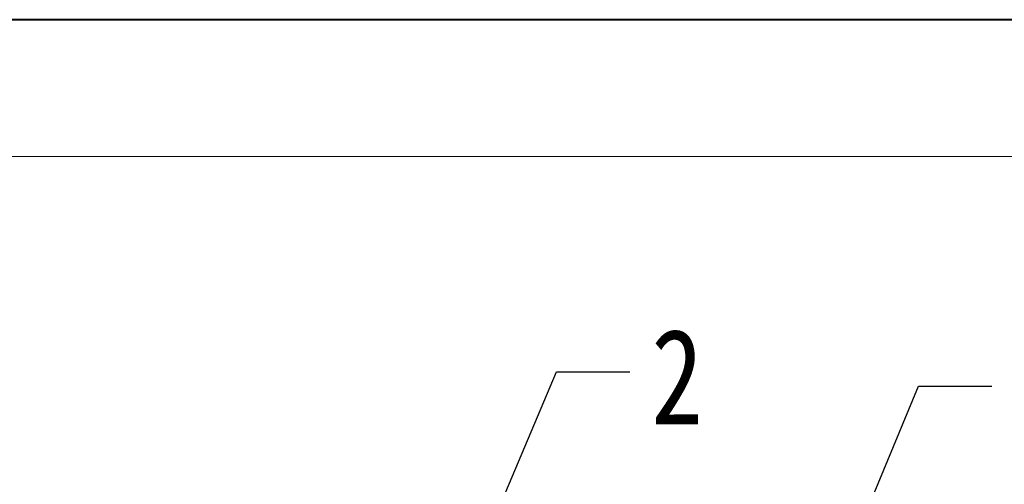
# Model space of a CAD drawing. Header units: millimetres. Extents: x 207 to 1682, y 260 to 1293.
# Tile 72 of 84: x 1186 to 1311, y 1234 to 1293. Entities that reach past the tile are written whole.
import ezdxf

# ---------------------------------------------------------------- set-up
doc = ezdxf.new("R2010")
doc.units = ezdxf.units.MM
doc.styles.get("Standard").update_dxf_attribs({"font": '仿宋_GB2312.ttf', "width": 0.8})
doc.dimstyles.new('ISO-25.1', dxfattribs={"dimtxt": 6, "dimasz": 5, "dimexe": 3.5, "dimexo": 0.625, "dimgap": 1.5, "dimtad": 1, "dimtoh": 1, "dimtxsty": 'Standard', "dimcen": 2.5, "dimadec": 0, "dimazin": 0, "dimtfac": 1, "dimtmove": 0, "dimatfit": 3, "dimfxl": 0, "dimarcsym": 0})

msp = doc.modelspace()

# ---------------------------------------------------------------- linework, layer by layer
at = {"color": 7, "lineweight": 40}
msp.add_line((1668.218, 1293.287), (207.39, 1293.287), dxfattribs=at)
at = {"color": 7, "lineweight": 13}
msp.add_line((1650.827, 1275.896), (294.344, 1275.896), dxfattribs=at)

# ---------------------------------------------------------------- texts
at = {"color": 5, "lineweight": 9, "insert": (1265.807, 1254.018), "char_height": 12.1, "width": 1.815, "attachment_point": 1}
msp.add_mtext('2', dxfattribs=at)

# ---------------------------------------------------------------- leaders
at = {"color": 5, "lineweight": 9}
for points in [[(1239.866, 1215.637), (1253.759, 1248.573), (1263.084, 1248.573)], [(1279.056, 1196.798), (1299.77, 1246.762), (1309.095, 1246.762)]]:
    msp.add_leader(points, dimstyle='ISO-25.1', override={"dimgap": 1.5, "dimtad": 0, "dimldrblk": 'Dot'}, dxfattribs=at)

doc.saveas('drawing.dxf')
